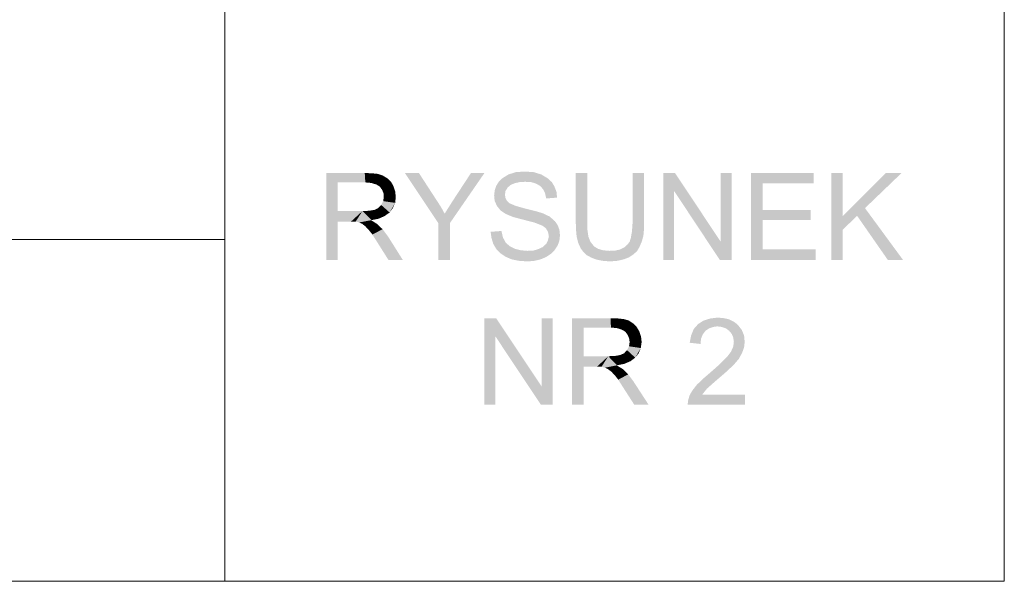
# Model space of a CAD drawing. Header units: millimetres. Extents: x 116 to 15750, y -6945 to 9999.
# Tile 62 of 150: x 7753 to 8114, y -3682 to -3476. Entities that reach past the tile are written whole.
import ezdxf

# ---------------------------------------------------------------- set-up
doc = ezdxf.new("R2010")
doc.units = ezdxf.units.MM
doc.layers.get('0').update_dxf_attribs({"color": 252})

msp = doc.modelspace()

# ---------------------------------------------------------------- hatches: boundary and pattern name
h = msp.add_hatch(color=7)
h.dxf.hatch_style = 2
h.paths.add_polyline_path([(7865.29, -3564.28), (7865.29, -3532.33), (7869.48, -3546.32)])
h = msp.add_hatch(color=7)
h.dxf.hatch_style = 2
h.paths.add_polyline_path([(7869.48, -3535.78), (7869.48, -3546.32), (7865.29, -3532.33)])
h = msp.add_hatch(color=7)
h.dxf.hatch_style = 2
h.paths.add_polyline_path([(7865.29, -3532.33), (7879.38, -3532.33), (7879.59, -3535.78)])
h = msp.add_hatch(color=7)
h.dxf.hatch_style = 2
h.paths.add_polyline_path([(7865.29, -3532.33), (7879.59, -3535.78), (7869.48, -3535.78)])
h = msp.add_hatch(color=7)
h.dxf.hatch_style = 2
h.paths.add_polyline_path([(7881.75, -3535.99), (7879.59, -3535.78), (7879.38, -3532.33)])
h = msp.add_hatch(color=7)
h.dxf.hatch_style = 2
h.paths.add_polyline_path([(7881.75, -3535.99), (7879.38, -3532.33), (7882.07, -3532.44)])
h = msp.add_hatch(color=7)
h.dxf.hatch_style = 2
h.paths.add_polyline_path([(7883.57, -3536.53), (7881.75, -3535.99), (7882.07, -3532.44)])
h = msp.add_hatch(color=7)
h.dxf.hatch_style = 2
h.paths.add_polyline_path([(7883.57, -3536.53), (7882.07, -3532.44), (7884.22, -3532.66)])
h = msp.add_hatch(color=7)
h.dxf.hatch_style = 2
h.paths.add_polyline_path([(7883.57, -3536.53), (7884.22, -3532.66), (7886.05, -3533.3)])
h = msp.add_hatch(color=7)
h.dxf.hatch_style = 2
h.paths.add_polyline_path([(7886.05, -3533.3), (7884.86, -3537.28), (7883.57, -3536.53)])
h = msp.add_hatch(color=7)
h.dxf.hatch_style = 2
h.paths.add_polyline_path([(7886.05, -3533.3), (7887.66, -3534.27), (7884.86, -3537.28)])
h = msp.add_hatch(color=7)
h.dxf.hatch_style = 2
h.paths.add_polyline_path([(7887.66, -3534.27), (7885.72, -3538.47), (7884.86, -3537.28)])
h = msp.add_hatch(color=7)
h.dxf.hatch_style = 2
h.paths.add_polyline_path([(7887.66, -3534.27), (7889.06, -3535.56), (7885.72, -3538.47)])
h = msp.add_hatch(color=7)
h.dxf.hatch_style = 2
h.paths.add_polyline_path([(7923.37, -3532.33), (7910.68, -3550.73), (7910.68, -3564.28), (7906.38, -3564.28), (7906.38, -3550.73), (7894.11, -3532.33), (7899.28, -3532.33), (7906.27, -3543.09), (7907.45, -3544.92), (7908.74, -3547.28), (7911.65, -3542.66), (7918.42, -3532.33)])
h = msp.add_hatch(color=7)
h.dxf.hatch_style = 2
h.paths.add_polyline_path([(7946.06, -3541.69), (7945.63, -3539.76), (7944.88, -3538.25), (7943.81, -3537.07), (7942.3, -3536.21), (7940.47, -3535.67), (7938.32, -3535.56), (7936.28, -3535.67), (7934.45, -3536.1), (7932.94, -3536.74), (7931.87, -3537.71), (7931.11, -3538.9), (7930.9, -3540.29), (7931.11, -3541.58), (7931.65, -3542.55), (7932.51, -3543.41), (7934.77, -3544.38), (7938.54, -3545.46), (7942.09, -3546.32), (7944.99, -3547.18), (7947.36, -3548.36), (7949.29, -3550.08), (7950.26, -3551.48), (7950.91, -3553.2), (7951.12, -3555.24), (7950.91, -3557.18), (7950.26, -3559.01), (7949.18, -3560.62), (7947.79, -3562.02), (7946.06, -3563.2), (7944.02, -3564.06), (7941.76, -3564.6), (7939.29, -3564.82), (7936.06, -3564.6), (7933.37, -3564.06), (7931.11, -3563.1), (7929.18, -3561.81), (7927.67, -3560.19), (7926.6, -3558.36), (7925.95, -3556.21), (7925.63, -3553.95), (7929.61, -3553.63), (7930.15, -3556), (7931.11, -3557.83), (7932.62, -3559.22), (7934.56, -3560.19), (7936.71, -3560.73), (7939.07, -3560.94), (7941.33, -3560.84), (7943.16, -3560.3), (7944.77, -3559.55), (7946.06, -3558.36), (7946.71, -3557.07), (7947.03, -3555.57), (7946.71, -3553.95), (7945.96, -3552.66), (7944.67, -3551.69), (7941.66, -3550.51), (7937.03, -3549.33), (7933.8, -3548.47), (7931.22, -3547.39), (7929.29, -3546.1), (7928, -3544.49), (7927.13, -3542.66), (7926.92, -3540.62), (7927.13, -3538.79), (7927.67, -3537.07), (7928.64, -3535.56), (7929.93, -3534.27), (7932.19, -3532.87), (7934.88, -3532.01), (7938.11, -3531.8), (7941.44, -3532.01), (7944.24, -3532.87), (7946.6, -3534.27), (7948.11, -3535.67), (7949.08, -3537.28), (7949.83, -3539.22), (7950.04, -3541.37)])
h = msp.add_hatch(color=7)
h.dxf.hatch_style = 2
h.paths.add_polyline_path([(7981.99, -3550.73), (7981.99, -3553.09), (7981.77, -3555.35), (7981.24, -3557.4), (7980.27, -3559.65), (7979.41, -3561.05), (7978.12, -3562.24), (7976.5, -3563.31), (7974.57, -3564.06), (7972.2, -3564.6), (7969.51, -3564.82), (7966.82, -3564.6), (7964.56, -3564.17), (7962.63, -3563.42), (7961.02, -3562.56), (7959.72, -3561.37), (7958.76, -3560.08), (7957.79, -3557.93), (7957.25, -3555.78), (7957.04, -3553.42), (7956.93, -3550.73), (7956.93, -3532.33), (7961.12, -3532.33), (7961.12, -3550.73), (7961.23, -3553.42), (7961.55, -3555.67), (7962.31, -3557.61), (7963.7, -3559.33), (7965.1, -3560.19), (7966.93, -3560.73), (7969.19, -3560.94), (7971.45, -3560.84), (7973.28, -3560.41), (7974.78, -3559.65), (7975.86, -3558.69), (7976.72, -3557.61), (7977.15, -3556.21), (7977.58, -3553.74), (7977.79, -3550.73), (7977.79, -3532.33), (7981.99, -3532.33)])
h = msp.add_hatch(color=7)
h.dxf.hatch_style = 2
h.paths.add_polyline_path([(8014.26, -3564.28), (8009.85, -3564.28), (7993.18, -3539.11), (7993.07, -3539.11), (7993.07, -3564.28), (7989.09, -3564.28), (7989.09, -3532.33), (7993.39, -3532.33), (8010.06, -3557.4), (8010.17, -3557.4), (8010.17, -3532.33), (8014.26, -3532.33)])
h = msp.add_hatch(color=7)
h.dxf.hatch_style = 2
h.paths.add_polyline_path([(8045.13, -3564.28), (8021.36, -3564.28), (8021.36, -3532.33), (8044.37, -3532.33), (8044.37, -3536.1), (8025.55, -3536.1), (8025.55, -3545.89), (8043.19, -3545.89), (8043.19, -3549.65), (8025.55, -3549.65), (8025.55, -3560.41), (8045.13, -3560.41)])
h = msp.add_hatch(color=7)
h.dxf.hatch_style = 2
h.paths.add_polyline_path([(8077.18, -3564.28), (8071.59, -3564.28), (8060.29, -3548.04), (8055.02, -3553.2), (8055.02, -3564.28), (8050.83, -3564.28), (8050.83, -3532.33), (8055.02, -3532.33), (8055.02, -3548.15), (8070.83, -3532.33), (8076.64, -3532.33), (8063.2, -3545.24)])
h = msp.add_hatch(color=7)
h.dxf.hatch_style = 2
h.paths.add_polyline_path([(7889.06, -3535.56), (7886.26, -3539.65), (7885.72, -3538.47)])
h = msp.add_hatch(color=7)
h.dxf.hatch_style = 2
h.paths.add_polyline_path([(7889.06, -3535.56), (7890.56, -3539.11), (7886.26, -3539.65)])
h = msp.add_hatch(color=7)
h.dxf.hatch_style = 2
h.paths.add_polyline_path([(7889.06, -3535.56), (7889.92, -3537.17), (7890.56, -3539.11)])
h = msp.add_hatch(color=7)
h.dxf.hatch_style = 2
h.paths.add_polyline_path([(7890.56, -3539.11), (7890.56, -3543.31), (7886.16, -3542.66)])
h = msp.add_hatch(color=7)
h.dxf.hatch_style = 2
h.paths.add_polyline_path([(7890.56, -3539.11), (7886.16, -3542.66), (7886.37, -3541.05)])
h = msp.add_hatch(color=7)
h.dxf.hatch_style = 2
h.paths.add_polyline_path([(7890.56, -3539.11), (7886.37, -3541.05), (7886.26, -3539.65)])
h = msp.add_hatch(color=7)
h.dxf.hatch_style = 2
h.paths.add_polyline_path([(7890.56, -3539.11), (7890.78, -3541.05), (7890.56, -3543.31)])
h = msp.add_hatch(color=7)
h.dxf.hatch_style = 2
h.paths.add_polyline_path([(7886.69, -3548.15), (7882.93, -3545.89), (7884.33, -3545.24)])
h = msp.add_hatch(color=7)
h.dxf.hatch_style = 2
h.paths.add_polyline_path([(7888.52, -3546.85), (7884.33, -3545.24), (7885.4, -3544.06)])
h = msp.add_hatch(color=7)
h.dxf.hatch_style = 2
h.paths.add_polyline_path([(7888.52, -3546.85), (7886.69, -3548.15), (7884.33, -3545.24)])
h = msp.add_hatch(color=7)
h.dxf.hatch_style = 2
h.paths.add_polyline_path([(7890.56, -3543.31), (7885.4, -3544.06), (7886.16, -3542.66)])
h = msp.add_hatch(color=7)
h.dxf.hatch_style = 2
h.paths.add_polyline_path([(7890.56, -3543.31), (7888.52, -3546.85), (7885.4, -3544.06)])
h = msp.add_hatch(color=7)
h.dxf.hatch_style = 2
h.paths.add_polyline_path([(7890.56, -3543.31), (7889.7, -3545.24), (7888.52, -3546.85)])
h = msp.add_hatch(color=7)
h.dxf.hatch_style = 2
h.paths.add_polyline_path([(7869.48, -3550.19), (7865.29, -3564.28), (7869.48, -3546.32)])
h = msp.add_hatch(color=7)
h.dxf.hatch_style = 2
h.paths.add_polyline_path([(7869.48, -3546.32), (7878.52, -3546.32), (7874.32, -3550.19)])
h = msp.add_hatch(color=7)
h.dxf.hatch_style = 2
h.paths.add_polyline_path([(7869.48, -3546.32), (7874.32, -3550.19), (7869.48, -3550.19)])
h = msp.add_hatch(color=7)
h.dxf.hatch_style = 2
h.paths.add_polyline_path([(7878.52, -3546.32), (7876.04, -3550.19), (7874.32, -3550.19)])
h = msp.add_hatch(color=7)
h.dxf.hatch_style = 2
h.paths.add_polyline_path([(7881.85, -3549.65), (7876.04, -3550.19), (7878.52, -3546.32)])
h = msp.add_hatch(color=7)
h.dxf.hatch_style = 2
h.paths.add_polyline_path([(7881.85, -3549.65), (7878.52, -3546.32), (7880.99, -3546.21)])
h = msp.add_hatch(color=7)
h.dxf.hatch_style = 2
h.paths.add_polyline_path([(7884.54, -3549.11), (7880.99, -3546.21), (7882.93, -3545.89)])
h = msp.add_hatch(color=7)
h.dxf.hatch_style = 2
h.paths.add_polyline_path([(7884.54, -3549.11), (7881.85, -3549.65), (7880.99, -3546.21)])
h = msp.add_hatch(color=7)
h.dxf.hatch_style = 2
h.paths.add_polyline_path([(7886.69, -3548.15), (7884.54, -3549.11), (7882.93, -3545.89)])
h = msp.add_hatch(color=7)
h.dxf.hatch_style = 2
h.paths.add_polyline_path([(7869.48, -3550.19), (7869.48, -3564.28), (7865.29, -3564.28)])
h = msp.add_hatch(color=7)
h.dxf.hatch_style = 2
h.paths.add_polyline_path([(7881.85, -3549.65), (7877.34, -3550.51), (7876.04, -3550.19)])
h = msp.add_hatch(color=7)
h.dxf.hatch_style = 2
h.paths.add_polyline_path([(7877.34, -3550.51), (7881.85, -3549.65), (7881.85, -3549.76)])
h = msp.add_hatch(color=7)
h.dxf.hatch_style = 2
h.paths.add_polyline_path([(7878.52, -3551.05), (7877.34, -3550.51), (7881.85, -3549.76)])
h = msp.add_hatch(color=7)
h.dxf.hatch_style = 2
h.paths.add_polyline_path([(7881.85, -3549.76), (7879.7, -3552.02), (7878.52, -3551.05)])
h = msp.add_hatch(color=7)
h.dxf.hatch_style = 2
h.paths.add_polyline_path([(7881.85, -3549.76), (7880.99, -3553.42), (7879.7, -3552.02)])
h = msp.add_hatch(color=7)
h.dxf.hatch_style = 2
h.paths.add_polyline_path([(7881.85, -3549.76), (7883.9, -3551.05), (7880.99, -3553.42)])
h = msp.add_hatch(color=7)
h.dxf.hatch_style = 2
h.paths.add_polyline_path([(7883.9, -3551.05), (7882.18, -3554.92), (7880.99, -3553.42)])
h = msp.add_hatch(color=7)
h.dxf.hatch_style = 2
h.paths.add_polyline_path([(7883.9, -3551.05), (7885.94, -3552.99), (7882.18, -3554.92)])
h = msp.add_hatch(color=7)
h.dxf.hatch_style = 2
h.paths.add_polyline_path([(7885.94, -3552.99), (7884.22, -3558.15), (7882.18, -3554.92)])
h = msp.add_hatch(color=7)
h.dxf.hatch_style = 2
h.paths.add_polyline_path([(7885.94, -3552.99), (7887.88, -3555.57), (7884.22, -3558.15)])
h = msp.add_hatch(color=7)
h.dxf.hatch_style = 2
h.paths.add_polyline_path([(7887.88, -3555.57), (7888.09, -3564.28), (7884.22, -3558.15)])
h = msp.add_hatch(color=7)
h.dxf.hatch_style = 2
h.paths.add_polyline_path([(7887.88, -3555.57), (7893.36, -3564.28), (7888.09, -3564.28)])
h = msp.add_hatch(color=7)
h.dxf.hatch_style = 2
h.paths.add_polyline_path([(8019.1, -3617.52), (7998.02, -3617.52), (7998.23, -3615.8), (7998.77, -3613.97), (7999.84, -3612.14), (8001.46, -3610.1), (8003.82, -3607.84), (8006.94, -3605.15), (8009.85, -3602.57), (8012.54, -3599.88), (8013.93, -3598.05), (8014.79, -3596.12), (8015.01, -3594.29), (8014.79, -3592.78), (8014.26, -3591.49), (8013.29, -3590.31), (8012.11, -3589.45), (8010.6, -3588.91), (8008.99, -3588.69), (8007.37, -3588.91), (8005.87, -3589.45), (8004.58, -3590.31), (8003.61, -3591.6), (8002.96, -3593.21), (8002.75, -3595.15), (7998.77, -3594.72), (7999.31, -3592.03), (8000.27, -3589.66), (8001.89, -3587.83), (8003.93, -3586.54), (8006.4, -3585.79), (8009.09, -3585.47), (8011.35, -3585.68), (8013.29, -3586.11), (8015.01, -3586.97), (8016.41, -3588.05), (8017.91, -3589.99), (8018.77, -3592.03), (8018.99, -3594.4), (8018.77, -3596.44), (8018.02, -3598.48), (8016.84, -3600.63), (8014.9, -3602.89), (8011.89, -3605.69), (8008.02, -3609.02), (8005.11, -3611.6), (8003.39, -3613.76), (8019.1, -3613.76)])
h = msp.add_hatch(color=7)
h.dxf.hatch_style = 2
h.paths.add_polyline_path([(7948.43, -3617.52), (7944.13, -3617.52), (7927.46, -3592.46), (7927.35, -3592.46), (7927.35, -3617.52), (7923.37, -3617.52), (7923.37, -3585.68), (7927.67, -3585.68), (7944.34, -3610.74), (7944.45, -3610.74), (7944.45, -3585.68), (7948.43, -3585.68)])
h = msp.add_hatch(color=7)
h.dxf.hatch_style = 2
h.paths.add_polyline_path([(7955.53, -3617.52), (7955.53, -3585.68), (7959.83, -3599.67)])
h = msp.add_hatch(color=7)
h.dxf.hatch_style = 2
h.paths.add_polyline_path([(7959.83, -3589.12), (7959.83, -3599.67), (7955.53, -3585.68)])
h = msp.add_hatch(color=7)
h.dxf.hatch_style = 2
h.paths.add_polyline_path([(7955.53, -3585.68), (7969.73, -3585.68), (7969.84, -3589.12)])
h = msp.add_hatch(color=7)
h.dxf.hatch_style = 2
h.paths.add_polyline_path([(7955.53, -3585.68), (7969.84, -3589.12), (7959.83, -3589.12)])
h = msp.add_hatch(color=7)
h.dxf.hatch_style = 2
h.paths.add_polyline_path([(7972.09, -3589.34), (7969.84, -3589.12), (7969.73, -3585.68)])
h = msp.add_hatch(color=7)
h.dxf.hatch_style = 2
h.paths.add_polyline_path([(7972.09, -3589.34), (7969.73, -3585.68), (7972.42, -3585.79)])
h = msp.add_hatch(color=7)
h.dxf.hatch_style = 2
h.paths.add_polyline_path([(7973.81, -3589.88), (7972.09, -3589.34), (7972.42, -3585.79)])
h = msp.add_hatch(color=7)
h.dxf.hatch_style = 2
h.paths.add_polyline_path([(7973.81, -3589.88), (7972.42, -3585.79), (7974.57, -3586.01)])
h = msp.add_hatch(color=7)
h.dxf.hatch_style = 2
h.paths.add_polyline_path([(7973.81, -3589.88), (7974.57, -3586.01), (7976.4, -3586.54)])
h = msp.add_hatch(color=7)
h.dxf.hatch_style = 2
h.paths.add_polyline_path([(7976.4, -3586.54), (7975.11, -3590.63), (7973.81, -3589.88)])
h = msp.add_hatch(color=7)
h.dxf.hatch_style = 2
h.paths.add_polyline_path([(7976.4, -3586.54), (7978.01, -3587.62), (7975.11, -3590.63)])
h = msp.add_hatch(color=7)
h.dxf.hatch_style = 2
h.paths.add_polyline_path([(7978.01, -3587.62), (7975.97, -3591.81), (7975.11, -3590.63)])
h = msp.add_hatch(color=7)
h.dxf.hatch_style = 2
h.paths.add_polyline_path([(7978.01, -3587.62), (7979.3, -3588.91), (7975.97, -3591.81)])
h = msp.add_hatch(color=7)
h.dxf.hatch_style = 2
h.paths.add_polyline_path([(7979.3, -3588.91), (7976.5, -3593), (7975.97, -3591.81)])
h = msp.add_hatch(color=7)
h.dxf.hatch_style = 2
h.paths.add_polyline_path([(7979.3, -3588.91), (7980.91, -3592.46), (7976.5, -3593)])
h = msp.add_hatch(color=7)
h.dxf.hatch_style = 2
h.paths.add_polyline_path([(7979.3, -3588.91), (7980.27, -3590.52), (7980.91, -3592.46)])
h = msp.add_hatch(color=7)
h.dxf.hatch_style = 2
h.paths.add_polyline_path([(7980.91, -3592.46), (7976.72, -3594.4), (7976.5, -3593)])
h = msp.add_hatch(color=7)
h.dxf.hatch_style = 2
h.paths.add_polyline_path([(7980.91, -3592.46), (7980.81, -3596.65), (7976.5, -3596.01)])
h = msp.add_hatch(color=7)
h.dxf.hatch_style = 2
h.paths.add_polyline_path([(7980.91, -3592.46), (7976.5, -3596.01), (7976.72, -3594.4)])
h = msp.add_hatch(color=7)
h.dxf.hatch_style = 2
h.paths.add_polyline_path([(7980.91, -3592.46), (7981.13, -3594.4), (7980.81, -3596.65)])
h = msp.add_hatch(color=7)
h.dxf.hatch_style = 2
h.paths.add_polyline_path([(7980.81, -3596.65), (7975.75, -3597.41), (7976.5, -3596.01)])
h = msp.add_hatch(color=7)
h.dxf.hatch_style = 2
h.paths.add_polyline_path([(7959.83, -3603.54), (7955.53, -3617.52), (7959.83, -3599.67)])
h = msp.add_hatch(color=7)
h.dxf.hatch_style = 2
h.paths.add_polyline_path([(7959.83, -3599.67), (7968.87, -3599.67), (7964.67, -3603.54)])
h = msp.add_hatch(color=7)
h.dxf.hatch_style = 2
h.paths.add_polyline_path([(7959.83, -3599.67), (7964.67, -3603.54), (7959.83, -3603.54)])
h = msp.add_hatch(color=7)
h.dxf.hatch_style = 2
h.paths.add_polyline_path([(7968.87, -3599.67), (7966.39, -3603.54), (7964.67, -3603.54)])
h = msp.add_hatch(color=7)
h.dxf.hatch_style = 2
h.paths.add_polyline_path([(7972.09, -3603), (7966.39, -3603.54), (7968.87, -3599.67)])
h = msp.add_hatch(color=7)
h.dxf.hatch_style = 2
h.paths.add_polyline_path([(7972.09, -3603), (7968.87, -3599.67), (7971.34, -3599.56)])
h = msp.add_hatch(color=7)
h.dxf.hatch_style = 2
h.paths.add_polyline_path([(7974.78, -3602.46), (7971.34, -3599.56), (7973.17, -3599.24)])
h = msp.add_hatch(color=7)
h.dxf.hatch_style = 2
h.paths.add_polyline_path([(7974.78, -3602.46), (7972.09, -3603), (7971.34, -3599.56)])
h = msp.add_hatch(color=7)
h.dxf.hatch_style = 2
h.paths.add_polyline_path([(7977.04, -3601.49), (7973.17, -3599.24), (7974.68, -3598.59)])
h = msp.add_hatch(color=7)
h.dxf.hatch_style = 2
h.paths.add_polyline_path([(7977.04, -3601.49), (7974.78, -3602.46), (7973.17, -3599.24)])
h = msp.add_hatch(color=7)
h.dxf.hatch_style = 2
h.paths.add_polyline_path([(7978.76, -3600.2), (7974.68, -3598.59), (7975.75, -3597.41)])
h = msp.add_hatch(color=7)
h.dxf.hatch_style = 2
h.paths.add_polyline_path([(7978.76, -3600.2), (7977.04, -3601.49), (7974.68, -3598.59)])
h = msp.add_hatch(color=7)
h.dxf.hatch_style = 2
h.paths.add_polyline_path([(7980.81, -3596.65), (7978.76, -3600.2), (7975.75, -3597.41)])
h = msp.add_hatch(color=7)
h.dxf.hatch_style = 2
h.paths.add_polyline_path([(7980.81, -3596.65), (7980.05, -3598.59), (7978.76, -3600.2)])
h = msp.add_hatch(color=7)
h.dxf.hatch_style = 2
h.paths.add_polyline_path([(7959.83, -3603.54), (7959.83, -3617.52), (7955.53, -3617.52)])
h = msp.add_hatch(color=7)
h.dxf.hatch_style = 2
h.paths.add_polyline_path([(7972.09, -3603), (7967.68, -3603.86), (7966.39, -3603.54)])
h = msp.add_hatch(color=7)
h.dxf.hatch_style = 2
h.paths.add_polyline_path([(7967.68, -3603.86), (7972.09, -3603), (7972.09, -3603.11)])
h = msp.add_hatch(color=7)
h.dxf.hatch_style = 2
h.paths.add_polyline_path([(7968.76, -3604.4), (7967.68, -3603.86), (7972.09, -3603.11)])
h = msp.add_hatch(color=7)
h.dxf.hatch_style = 2
h.paths.add_polyline_path([(7972.09, -3603.11), (7970.05, -3605.37), (7968.76, -3604.4)])
h = msp.add_hatch(color=7)
h.dxf.hatch_style = 2
h.paths.add_polyline_path([(7972.09, -3603.11), (7971.34, -3606.76), (7970.05, -3605.37)])
h = msp.add_hatch(color=7)
h.dxf.hatch_style = 2
h.paths.add_polyline_path([(7972.09, -3603.11), (7974.25, -3604.4), (7971.34, -3606.76)])
h = msp.add_hatch(color=7)
h.dxf.hatch_style = 2
h.paths.add_polyline_path([(7974.25, -3604.4), (7972.52, -3608.27), (7971.34, -3606.76)])
h = msp.add_hatch(color=7)
h.dxf.hatch_style = 2
h.paths.add_polyline_path([(7974.25, -3604.4), (7976.18, -3606.33), (7972.52, -3608.27)])
h = msp.add_hatch(color=7)
h.dxf.hatch_style = 2
h.paths.add_polyline_path([(7976.18, -3606.33), (7974.57, -3611.5), (7972.52, -3608.27)])
h = msp.add_hatch(color=7)
h.dxf.hatch_style = 2
h.paths.add_polyline_path([(7976.18, -3606.33), (7978.12, -3608.92), (7974.57, -3611.5)])
h = msp.add_hatch(color=7)
h.dxf.hatch_style = 2
h.paths.add_polyline_path([(7978.12, -3608.92), (7978.44, -3617.52), (7974.57, -3611.5)])
h = msp.add_hatch(color=7)
h.dxf.hatch_style = 2
h.paths.add_polyline_path([(7978.12, -3608.92), (7983.71, -3617.52), (7978.44, -3617.52)])

# ---------------------------------------------------------------- linework, layer by layer
at = {"color": 7, "lineweight": 0}
msp.add_lwpolyline([(4080.97, -3682.38), (8114.39, -3682.38), (8114.39, -751.74), (4080.97, -751.74)], close=True, dxfattribs=at)
for points in [[(7827.97, -3466.94), (7827.97, -3682.38)], [(8114.39, -3466.94), (8114.39, -3682.38)], [(7093.24, -3556.75), (7827.97, -3556.75)], [(7093.24, -3682.38), (8114.39, -3682.38)]]:
    msp.add_lwpolyline(points, dxfattribs=at)

doc.saveas('drawing.dxf')
